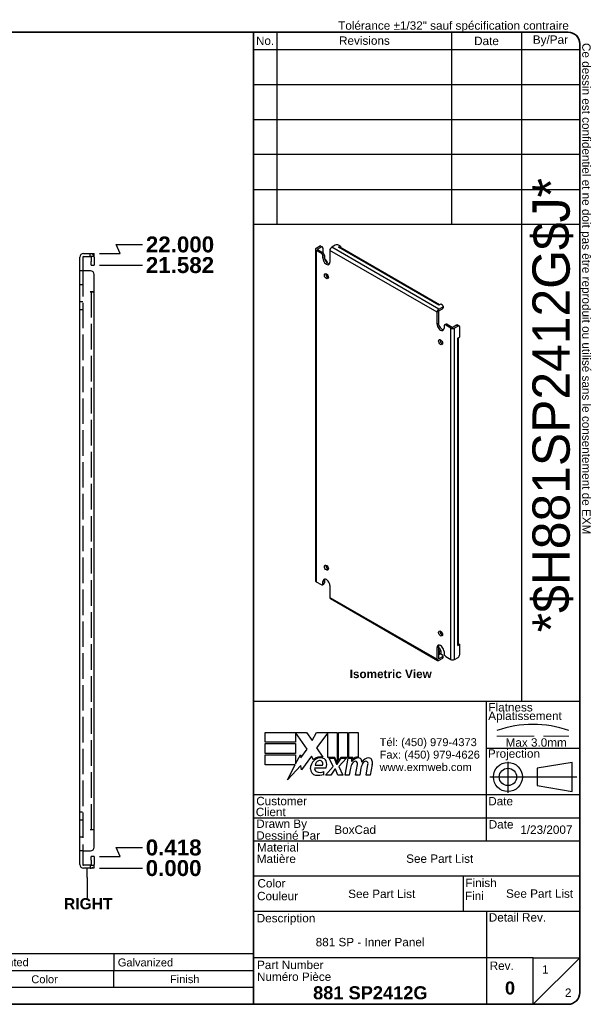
# Model space of a CAD drawing. Header units: inches. Extents: x 1.5 to 56.1, y 1.2 to 36.5.
# Tile 2 of 2: x 35.6 to 56.1, y 1.2 to 36.5. Entities that reach past the tile are written whole.
import ezdxf
from ezdxf.enums import TextEntityAlignment as Align

# ---------------------------------------------------------------- set-up
doc = ezdxf.new("R2010")
doc.units = ezdxf.units.IN
doc.header["$LTSCALE"] = 4.761905
doc.header["$MEASUREMENT"] = 0
for name, pattern in [('CHAIN', [0.7087, 0.4724, -0.0591, 0.1181, -0.0591]), ('DASHED', [0.2067, 0.1654, -0.0413]), ('DASHED_SPACE', [0.2067, 0.1654, -0.0413])]:
    doc.linetypes.add(name, pattern=pattern)
doc.layers.get('0').update_dxf_attribs({"lineweight": 25})
for name, color, linetype, lineweight in [('Centerline(ANSI)', 7, 'Continuous', 25), ('Dimensions(ANSI)', 7, 'Continuous', 25), ('Hidden Edges(ANSI)', 7, 'DASHED_SPACE', 25), ('Sketch Geometry(ANSI)', 7, 'Continuous', 25), ('Symbols(ANSI)', 7, 'Continuous', 25), ('Visible Edges(ANSI)', 7, 'Continuous', 25), ('Visible Tangent Edges(ANSI)', 7, 'Continuous', 25)]:
    doc.layers.add(name, color=color, linetype=linetype, lineweight=lineweight)
doc.styles.add('Current-ANSI', font='arial.ttf')
doc.styles.add('Dimension-ANSI', font='arialbd.ttf')
doc.styles.add('Part List-ANSI', font='arial.ttf')
doc.styles.add('Text Style44', font='arialbd.ttf')
doc.styles.add('Text Style83', font='FRE3OF9X.TTF')
doc.dimstyles.new('INCH-ANSI', dxfattribs={"dimscale": 4.761905, "dimtxt": 0.12, "dimasz": 0.098425, "dimexe": 0.04, "dimexo": 0.04, "dimgap": 0.031496, "dimtad": 0, "dimtih": 1, "dimtoh": 1, "dimdec": 3, "dimrnd": 1e-08, "dimzin": 0, "dimdsep": 46, "dimtxsty": 'Dimension-ANSI', "dimcen": 0.09, "dimdle": 0.312, "dimclrd": 179, "dimclre": 179, "dimclrt": 7, "dimadec": 1, "dimazin": 0, "dimtfac": 1, "dimtdec": 3, "dimtofl": 0, "dimtmove": 0, "dimatfit": 3, "dimfxl": 1, "dimtolj": 1, "dimtzin": 4, "dimlwd": 25, "dimlwe": 25, "dimarcsym": 0})

# ---------------------------------------------------------------- blocks, each defined once
blk = doc.blocks.new('Parts List')
at = {"layer": 'Symbols(ANSI)'}
for p, q in [((13.023, 0.795), (3.548, 0.795)), ((3.548, 0.795), (3.548, 0.615)), ((3.848, 0.795), (3.848, 0.615)), ((4.973, 0.795), (4.973, 0.615)), ((5.273, 0.795), (5.273, 0.615)), ((8.273, 0.795), (8.273, 0.615)), ((10.023, 0.795), (10.023, 0.615)), ((11.523, 0.795), (11.523, 0.615)), ((13.023, 0.795), (13.023, 0.615)), ((13.023, 0.615), (3.548, 0.615)), ((3.548, 0.435), (3.548, 0.615)), ((3.848, 0.435), (3.848, 0.615)), ((4.973, 0.435), (4.973, 0.615)), ((5.273, 0.435), (5.273, 0.615)), ((8.273, 0.435), (8.273, 0.615)), ((10.023, 0.435), (10.023, 0.615)), ((11.523, 0.435), (11.523, 0.615)), ((13.023, 0.435), (13.023, 0.615)), ((3.548, 0.255), (3.548, 0.435)), ((13.023, 0.435), (3.548, 0.435)), ((13.023, 0.255), (13.023, 0.435)), ((13.023, 0.255), (3.548, 0.255))]:
    blk.add_line(p, q, dxfattribs=at)
at = {"layer": 'Symbols(ANSI)', "char_height": 0.085, "attachment_point": 7, "line_spacing_factor": 0.25, "style": 'Part List-ANSI'}
for s, insert in [('1', (3.678, 0.662)), ('881 SP2412G-P', (3.888, 0.66)), ('0', (5.095, 0.66)), ('881 SP - Inner Panel Part', (5.313, 0.66)), ('12 Ga Galvanized', (8.321, 0.66)), ('Unpainted', (10.068, 0.638)), ('Galvanized', (11.565, 0.66)), ('Qty', (3.611, 0.456)), ('Part Number', (4.083, 0.481)), ('Rev', (5.027, 0.481)), ('Description', (6.485, 0.458)), ('Material', (8.946, 0.481)), ('Color', (10.637, 0.48)), ('Finish', (12.125, 0.481)), ('Parts List', (8.047, 0.301))]:
    blk.add_mtext(s, dxfattribs=dict(at, insert=insert))
blk = doc.blocks.new('Datum Identifier3')
at = {"layer": 'Symbols(ANSI)', "color": 7, "linetype": 'Continuous', "lineweight": 25}
for p, q in [((11.235, 1.617), (11.235, 1.716)), ((11.235, 1.617), (11.235, 1.581)), ((11.235, 1.581), (11.235, 1.397))]:
    blk.add_line(p, q, dxfattribs=at)
at = {"layer": 'Symbols(ANSI)', "color": 7, "insert": (10.987, 1.273), "char_height": 0.12, "attachment_point": 7, "line_spacing_factor": 0.25, "style": 'Dimension-ANSI'}
blk.add_mtext('RIGHT', dxfattribs=at)
blk = doc.blocks.new('*D16')
at = {"layer": 'Defpoints', "color": 0, "linetype": 'Continuous', "transparency": 16777216}
for p in [(38.27, 6.083), (38.27, 6.083), (40.002, 6.083)]:
    blk.add_point(p, dxfattribs=at)
at = {"layer": 'Dimensions(ANSI)', "color": 179, "linetype": 'Continuous', "lineweight": 25, "transparency": 16777216}
blk.add_line((38.46, 6.083), (40.002, 6.083), dxfattribs=at)
at = {"layer": 'Dimensions(ANSI)', "color": 7, "linetype": 'Continuous', "lineweight": 25, "transparency": 16777216, "insert": (41.115, 6.083), "char_height": 0.5714, "attachment_point": 5, "style": 'Dimension-ANSI'}
blk.add_mtext('\\A1;0.000', dxfattribs=at)
blk = doc.blocks.new('*D17')
at = {"layer": 'Defpoints', "color": 0, "linetype": 'Continuous', "transparency": 16777216}
for p in [(40.002, 6.82), (38.27, 6.501), (38.27, 6.083)]:
    blk.add_point(p, dxfattribs=at)
at = {"layer": 'Dimensions(ANSI)', "color": 179, "linetype": 'Continuous', "lineweight": 25, "transparency": 16777216}
for p, q in [((39.207, 6.501), (39.065, 6.82)), ((39.065, 6.82), (40.002, 6.82)), ((38.46, 6.501), (39.207, 6.501))]:
    blk.add_line(p, q, dxfattribs=at)
at = {"layer": 'Dimensions(ANSI)', "color": 7, "linetype": 'Continuous', "lineweight": 25, "transparency": 16777216, "insert": (41.117, 6.82), "char_height": 0.5714, "attachment_point": 5, "style": 'Dimension-ANSI'}
blk.add_mtext('\\A1;0.418', dxfattribs=at)
blk = doc.blocks.new('*D18')
at = {"layer": 'Defpoints', "color": 0, "linetype": 'Continuous', "transparency": 16777216}
for p in [(38.27, 27.665), (40.002, 27.665), (38.27, 6.083)]:
    blk.add_point(p, dxfattribs=at)
at = {"layer": 'Dimensions(ANSI)', "color": 179, "linetype": 'Continuous', "lineweight": 25, "transparency": 16777216}
blk.add_line((38.46, 27.665), (40.002, 27.665), dxfattribs=at)
at = {"layer": 'Dimensions(ANSI)', "color": 7, "linetype": 'Continuous', "lineweight": 25, "transparency": 16777216, "insert": (41.343, 27.665), "char_height": 0.5714, "attachment_point": 5, "style": 'Dimension-ANSI'}
blk.add_mtext('\\A1;21.582', dxfattribs=at)
blk = doc.blocks.new('*D19')
at = {"layer": 'Defpoints', "color": 0, "linetype": 'Continuous', "transparency": 16777216}
for p in [(40.002, 28.402), (38.27, 28.083), (38.27, 6.083)]:
    blk.add_point(p, dxfattribs=at)
at = {"layer": 'Dimensions(ANSI)', "color": 179, "linetype": 'Continuous', "lineweight": 25, "transparency": 16777216}
for p, q in [((39.207, 28.083), (39.065, 28.402)), ((39.065, 28.402), (40.002, 28.402)), ((38.46, 28.083), (39.207, 28.083))]:
    blk.add_line(p, q, dxfattribs=at)
at = {"layer": 'Dimensions(ANSI)', "color": 7, "linetype": 'Continuous', "lineweight": 25, "transparency": 16777216, "insert": (41.344, 28.402), "char_height": 0.5714, "attachment_point": 5, "style": 'Dimension-ANSI'}
blk.add_mtext('\\A1;22.000', dxfattribs=at)
blk = doc.blocks.new('Borders EXM - B (Inch)')
at = {"layer": 'Sketch Geometry(ANSI)', "linetype": 'Continuous', "lineweight": 35}
for p, q in [((16.398, 10.692), (0.523, 10.692)), ((16.523, 0.38), (16.523, 10.567)), ((0.398, 0.255), (16.398, 0.255))]:
    blk.add_line(p, q, dxfattribs=at)
for centre, start, end in [((16.398, 10.567), 0, 90), ((16.398, 0.38), 270, 0)]:
    blk.add_arc(centre, 0.125, start, end, dxfattribs=at)
at = {"layer": 'Symbols(ANSI)', "color": 7, "insert": (13.93, 10.691), "char_height": 0.09, "attachment_point": 7, "style": 'Current-ANSI'}
blk.add_mtext('Tolérance ±1/32" sauf spécification contraire', dxfattribs=at)
at = {"layer": 'Symbols(ANSI)', "color": 7, "insert": (16.522, 10.576), "char_height": 0.09, "attachment_point": 7, "rotation": 270, "style": 'Current-ANSI'}
blk.add_mtext('Ce dessin est confidentiel et ne doit pas être reproduit ou utilisé sans le consentement de EXM', dxfattribs=at)
at = {"layer": 'Symbols(ANSI)', "color": 7, "style": 'Current-ANSI'}
blk.add_attdef('FILENAME_AND_PATH_001', (6.601, 10.718), '', height=0.09, dxfattribs=at)
blk = doc.blocks.new('Title Blocks EXM - ANSI B')
for p, q in [((13.372, 3.063), (13.372, 3.17)), ((13.372, 3.17), (13.818, 3.17)), ((13.824, 2.989), (13.701, 3.168)), ((13.701, 3.168), (13.701, 3.063)), ((13.818, 3.17), (13.877, 3.083)), ((13.877, 3.083), (13.923, 3.17)), ((13.923, 3.17), (14.146, 3.17)), ((14.046, 3.166), (13.924, 3.002)), ((14.046, 2.9), (14.046, 3.166)), ((14.146, 3.17), (14.146, 2.842)), ((14.16, 3.17), (14.259, 3.17)), ((14.16, 2.866), (14.16, 3.17)), ((14.259, 3.17), (14.259, 2.9)), ((14.273, 3.17), (14.372, 3.17)), ((14.273, 2.9), (14.273, 3.17)), ((14.372, 3.17), (14.372, 2.905)), ((13.701, 3.063), (13.372, 3.063)), ((13.372, 3.049), (13.701, 3.049)), ((13.372, 2.942), (13.372, 3.049)), ((13.701, 3.049), (13.701, 2.942)), ((13.758, 2.895), (13.824, 2.989)), ((13.924, 3.002), (13.993, 2.903)), ((13.701, 2.942), (13.372, 2.942)), ((13.372, 2.82), (13.372, 2.927)), ((13.372, 2.927), (13.701, 2.927)), ((13.701, 2.831), (13.752, 2.929)), ((13.701, 2.927), (13.701, 2.831)), ((13.752, 2.929), (13.758, 2.895)), ((13.87, 2.914), (13.765, 2.768)), ((13.893, 2.876), (13.87, 2.914)), ((14.121, 2.9), (14.046, 2.9)), ((14.059, 2.891), (14.113, 2.891)), ((14.105, 2.802), (14.059, 2.891)), ((14.113, 2.891), (14.139, 2.83)), ((14.146, 2.842), (14.121, 2.9)), ((14.146, 2.83), (14.19, 2.891)), ((14.185, 2.9), (14.16, 2.866)), ((14.245, 2.891), (14.164, 2.803)), ((14.259, 2.9), (14.185, 2.9)), ((14.19, 2.891), (14.245, 2.891)), ((14.232, 2.709), (14.264, 2.891)), ((14.264, 2.891), (14.302, 2.891)), ((14.314, 2.9), (14.273, 2.9)), ((14.302, 2.891), (14.299, 2.859)), ((14.299, 2.859), (14.309, 2.859)), ((14.312, 2.88), (14.314, 2.9)), ((13.695, 2.82), (13.372, 2.82)), ((13.612, 2.661), (13.695, 2.82)), ((13.758, 2.815), (13.612, 2.661)), ((13.765, 2.768), (13.758, 2.815)), ((13.905, 2.788), (14.027, 2.788)), ((13.91, 2.818), (13.99, 2.818)), ((14.023, 2.709), (14.105, 2.802)), ((14.122, 2.774), (14.077, 2.709)), ((14.13, 2.774), (14.122, 2.774)), ((14.155, 2.709), (14.13, 2.774)), ((14.139, 2.83), (14.146, 2.83)), ((14.164, 2.803), (14.209, 2.709)), ((14.289, 2.784), (14.276, 2.709)), ((14.345, 2.709), (14.365, 2.824)), ((14.402, 2.784), (14.389, 2.709)), ((14.457, 2.709), (14.477, 2.824)), ((14.523, 2.823), (14.501, 2.709)), ((14.005, 2.718), (14.005, 2.748)), ((14.077, 2.709), (14.023, 2.709)), ((14.209, 2.709), (14.155, 2.709)), ((14.276, 2.709), (14.232, 2.709)), ((14.389, 2.709), (14.345, 2.709)), ((14.501, 2.709), (14.457, 2.709))]:
    blk.add_line(p, q)
for centre, radius, start, end in [((13.991, 2.772), 0.133, 134.1684, 176.5646), ((13.968, 2.796), 0.11, 77.079, 133.1785), ((13.968, 2.796), 0.0996, 80.4085, 134.1684), ((13.965, 2.811), 0.056, 109.3797, 172.9975), ((13.959, 2.83), 0.0365, 51.1652, 109.3797), ((13.962, 2.833), 0.0318, 331.4547, 51.1652), ((13.981, 2.843), 0.0507, 23.8445, 85.0802), ((13.941, 2.826), 0.094, 336.1555, 23.8445), ((14.376, 2.816), 0.08, 89.4776, 147.4114), ((14.346, 2.818), 0.042, 96.03, 147.5992), ((14.37, 2.825), 0.08, 88.7952, 136.5849), ((14.344, 2.839), 0.02, 23.5571, 96.03), ((14.377, 2.862), 0.0338, 16.9928, 89.4776), ((14.317, 2.844), 0.096, 3.6169, 16.9928), ((14.486, 2.814), 0.0819, 89.6788, 153.9508), ((14.458, 2.818), 0.042, 96.1027, 147.6083), ((14.456, 2.839), 0.02, 23.5487, 96.1027), ((14.487, 2.861), 0.035, 18.4748, 89.6788), ((14.429, 2.842), 0.096, 349, 18.4748), ((13.925, 2.776), 0.0658, 176.5646, 261.5605), ((13.936, 2.779), 0.032, 163.5261, 244.6784), ((13.966, 2.842), 0.102, 244.6784, 292.5609), ((14.442, 2.757), 0.155, 147.5992, 170), ((14.325, 2.831), 0.041, 350, 23.5571), ((14.555, 2.759), 0.155, 148.5584, 170.8257), ((14.437, 2.831), 0.041, 349.9922, 23.5487), ((13.945, 2.911), 0.202, 261.5605, 287.3343)]:
    blk.add_arc(centre, radius, start, end)
at = {"layer": 'Centerline(ANSI)', "linetype": 'DASHED', "lineweight": 18, "ltscale": 0.507983}
blk.add_line((15.861, 3.128), (16.632, 3.128), dxfattribs=at)
at = {"layer": 'Centerline(ANSI)', "linetype": 'CHAIN', "ltscale": 0.185148}
blk.add_line((15.979, 2.855), (15.979, 2.521), dxfattribs=at)
at = {"layer": 'Centerline(ANSI)', "linetype": 'CHAIN', "ltscale": 0.437897}
blk.add_line((15.786, 2.691), (16.717, 2.691), dxfattribs=at)
at = {"layer": 'Sketch Geometry(ANSI)'}
for p, q in [((13.25, 10.687), (16.625, 10.687)), ((13.5, 10.687), (13.5, 8.625)), ((15.375, 10.687), (15.375, 8.625)), ((16.125, 10.687), (16.125, 3.5)), ((13.25, 10.5), (16.75, 10.5)), ((16.75, 10.562), (16.75, 0.375)), ((13.25, 10.125), (16.75, 10.125)), ((13.25, 9.75), (16.75, 9.75)), ((16.75, 9.375), (13.25, 9.375)), ((13.25, 9), (16.75, 9)), ((16.75, 9), (16.75, 8.625)), ((13.25, 8.625), (16.75, 8.625)), ((16.75, 3.5), (13.25, 3.5)), ((15.75, 2), (15.75, 3.5)), ((15.75, 3), (16.75, 3)), ((16.669, 2.847), (16.294, 2.785)), ((16.294, 2.785), (16.294, 2.598)), ((16.669, 2.535), (16.669, 2.847)), ((16.294, 2.598), (16.669, 2.535)), ((16.75, 2.5), (13.25, 2.5)), ((16.75, 2.25), (13.25, 2.25)), ((16.75, 2), (13.25, 2)), ((13.25, 1.629), (16.75, 1.629)), ((15.499, 1.629), (15.499, 1.25)), ((13.25, 1.25), (16.75, 1.25)), ((15.75, 1.25), (15.75, 0.75)), ((15.75, 0.75), (13.25, 0.75)), ((16.25, 0.75), (15.75, 0.75)), ((15.75, 0.75), (15.75, 0.25)), ((16.25, 0.25), (16.25, 0.75)), ((16.25, 0.75), (16.75, 0.75)), ((16.25, 0.25), (16.75, 0.75)), ((16.625, 0.25), (13.25, 0.25))]:
    blk.add_line(p, q, dxfattribs=at)
at = {"layer": 'Sketch Geometry(ANSI)', "linetype": 'Continuous', "lineweight": 35}
for p, q in [((13.25, 8.625), (13.25, 10.687)), ((13.25, 8.625), (13.25, 3.5)), ((13.25, 0.25), (13.25, 3.5))]:
    blk.add_line(p, q, dxfattribs=at)
at = {"layer": 'Sketch Geometry(ANSI)'}
for radius in [0.156, 0.0935]:
    blk.add_circle((15.979, 2.691), radius, dxfattribs=at)
for centre, radius, start, end in [((16.625, 10.562), 0.125, 0, 90), ((16.247, 2.112), 1.143, 70.2973, 109.7027), ((16.625, 0.375), 0.125, 270, 0)]:
    blk.add_arc(centre, radius, start, end, dxfattribs=at)
at = {"layer": 'Symbols(ANSI)', "color": 7, "char_height": 0.09, "style": 'Current-ANSI'}
for s, insert, width, attachment_point in [('No.', (13.373, 10.595), 0.25039, 5), ('Revisions', (14.439, 10.596), 1.87331, 5), ('Date', (15.749, 10.593), 0.75135, 5), ('By/Par', (16.435, 10.594), 0.62202, 5), ('Date', (15.773, 2.136), 0.26554, 7), ('Rev.', (15.783, 0.618), 0.25854, 7)]:
    blk.add_mtext(s, dxfattribs=dict(at, insert=insert, width=width, attachment_point=attachment_point))
for s, insert, attachment_point in [('\\fArial|b1|i0;\\H0.0900;Isometric View', (14.281, 3.842), 1), ('Flatness', (15.77, 3.393), 7), ('Aplatissement', (15.768, 3.275), 7), ('Max 3.0mm', (15.954, 3.015), 7), ('Projection', (15.764, 2.87), 7), ('Customer', (13.278, 2.386), 7), ('Date', (15.768, 2.385), 7), ('Client', (13.273, 2.269), 7), ('Drawn By', (13.278, 2.117), 7), ('Dessiné Par', (13.278, 2.016), 7), ('Material', (13.286, 1.889), 7), ('Matière', (13.284, 1.766), 7), ('Color', (13.291, 1.503), 7), ('Finish', (15.523, 1.508), 7), ('Couleur', (13.287, 1.366), 7), ('Fini', (15.518, 1.37), 7), ('Description', (13.283, 1.103), 7), ('Detail Rev.', (15.774, 1.137), 7), ('Part Number', (13.287, 0.627), 7), ('Numéro Pièce', (13.286, 0.5), 7)]:
    blk.add_mtext(s, dxfattribs=dict(at, insert=insert, attachment_point=attachment_point))
at = {"layer": 'Symbols(ANSI)', "color": 7, "insert": (14.602, 3.107), "char_height": 0.085, "attachment_point": 1, "line_spacing_factor": 0.944221, "style": 'Current-ANSI'}
blk.add_mtext('\\fArial|b0|i0;\\H0.0850;Tél: (450) 979-4373\\PFax: (450) 979-4626\\Pwww.exmweb.com', dxfattribs=at)
at = {"layer": 'Symbols(ANSI)', "color": 7, "style": 'Current-ANSI'}
for tag, p in [('REV1', (13.375, 10.313)), ('REV1DATE', (15.75, 10.31)), ('REV1BY', (16.437, 10.313)), ('REV2', (13.373, 9.938)), ('REV2DATE', (15.747, 9.941)), ('REV2BY', (16.437, 9.938)), ('REV3', (13.374, 9.563)), ('REV3DATE', (15.752, 9.563)), ('REV3BY', (16.437, 9.564)), ('REV4', (13.377, 9.188)), ('REV4DATE', (15.752, 9.188)), ('REV4BY', (16.441, 9.188)), ('REV5', (13.373, 8.813)), ('REV5DATE', (15.752, 8.813)), ('REV5BY', (16.438, 8.811)), ('MFG_APPROVED_DATE', (16.393, 2.374)), ('DETAIL_REV', (16.249, 0.926))]:
    blk.add_attdef(tag, text='', height=0.09, dxfattribs=at).set_placement(p, align=Align.MIDDLE_CENTER)
for tag, p in [('REV1DESC', (13.526, 10.31)), ('REV2DESC', (13.525, 9.937)), ('REV3DESC', (13.528, 9.564)), ('REV4DESC', (13.533, 9.19)), ('REV5DESC', (13.532, 8.811)), ('COMPANY', (14.12, 2.375))]:
    blk.add_attdef(tag, text='', height=0.09, dxfattribs=at).set_placement(p, align=Align.MIDDLE_LEFT)
at = {"layer": 'Symbols(ANSI)', "color": 7, "style": 'Text Style83'}
blk.add_attdef('BARCODE_001', (16.642, 4.244), '', height=0.4, rotation=90, dxfattribs=at)
at = {"layer": 'Symbols(ANSI)', "color": 7}
for tag, p, height, style in [('AUTHOR_001', (14.116, 2.08), 0.09, 'Current-ANSI'), ('IDW_DATE_001', (16.112, 2.08), 0.09, 'Current-ANSI'), ('MATERIEL_001', (14.887, 1.769), 0.09, 'Current-ANSI'), ('COLOR_001', (14.265, 1.391), 0.09, 'Current-ANSI'), ('FINISH_001', (15.959, 1.394), 0.09, 'Current-ANSI'), ('IDW_DESC_001', (13.916, 0.873), 0.09, 'Current-ANSI'), ('Sheet_Number_001', (16.346, 0.58), 0.09, 'Current-ANSI'), ('IDW_NAME_001', (13.888, 0.304), 0.14, 'Text Style44'), ('IDW_REV_001', (15.947, 0.355), 0.14, 'Text Style44'), ('Number_of_sheets_001', (16.591, 0.33), 0.09, 'Current-ANSI')]:
    blk.add_attdef(tag, p, '', height=height, dxfattribs=dict(at, style=style))

msp = doc.modelspace()

# ---------------------------------------------------------------- linework, layer by layer
at = {"layer": 'Hidden Edges(ANSI)', "ltscale": 0.059898}
for p, q in [((38.1335, 27.9783), (38.1335, 28.0833)), ((37.8627, 26.9583), (37.7577, 26.9583)), ((37.8627, 26.3533), (37.7577, 26.3533)), ((37.8627, 26.0633), (37.7577, 26.0633)), ((37.7577, 8.1033), (37.8627, 8.1033)), ((37.7577, 7.8133), (37.8627, 7.8133)), ((37.7577, 7.2083), (37.8627, 7.2083)), ((38.1335, 6.1883), (38.1335, 6.0833))]:
    msp.add_line(p, q, dxfattribs=at)
at = {"layer": 'Hidden Edges(ANSI)', "ltscale": 1.158312}
msp.add_line((37.8627, 27.4583), (37.8627, 6.7083), dxfattribs=at)
at = {"layer": 'Hidden Edges(ANSI)', "ltscale": 1.164127}
msp.add_line((38.1647, 26.7083), (38.1647, 7.4583), dxfattribs=at)
at = {"layer": 'Hidden Edges(ANSI)', "ltscale": 0.104098}
for centre, start, end in [((38.1337, 27.9473), 13.17589, 90), ((38.1337, 6.2193), 270, 346.82411)]:
    msp.add_arc(centre, 0.136, start, end, dxfattribs=at)
at = {"layer": 'Visible Edges(ANSI)'}
for p, q in [((46.187, 28.2343), (46.187, 16.3747)), ((46.2149, 28.2732), (46.3391, 28.3449)), ((46.3951, 28.0914), (46.2149, 28.1954)), ((46.2669, 28.2432), (46.3911, 28.3149)), ((46.2669, 28.2254), (46.447, 28.1214)), ((46.3829, 28.3492), (46.4348, 28.3192)), ((46.453, 28.2792), (46.453, 28.1177)), ((46.7044, 28.1923), (46.7044, 27.7699)), ((46.896, 28.3806), (46.7717, 28.3089)), ((47.0141, 28.306), (47.0815, 28.345)), ((47.0142, 28.306), (47.0141, 28.306)), ((47.0143, 28.306), (47.0142, 28.306)), ((47.0815, 28.345), (47.0197, 28.3806)), ((50.6308, 26.2502), (47.0619, 28.3107)), ((47.0815, 28.345), (47.0815, 28.2994)), ((37.7577, 27.4583), (37.7577, 27.9473)), ((37.8627, 27.9473), (37.8627, 27.4583)), ((37.8937, 28.0833), (38.1447, 28.0833)), ((37.8937, 27.9783), (38.1447, 27.9783)), ((38.1447, 28.0833), (38.2697, 28.0833)), ((38.2697, 27.9783), (38.1447, 27.9783)), ((38.1647, 27.9473), (38.1647, 27.7903)), ((38.2697, 27.9783), (38.2697, 28.0833)), ((38.2697, 27.9473), (38.2697, 27.7903)), ((46.4569, 27.9128), (46.4569, 27.9843)), ((46.5089, 28.0143), (46.5089, 27.9428)), ((46.5178, 27.8845), (46.546, 27.8682)), ((38.1647, 27.6653), (38.1647, 27.7903)), ((38.1647, 27.6653), (38.2697, 27.6653)), ((38.2697, 27.7903), (38.2697, 27.6653)), ((46.6079, 27.7611), (46.6079, 27.7457)), ((37.7577, 6.7083), (37.7577, 27.4583)), ((37.8937, 27.4583), (37.7577, 27.4583)), ((38.1447, 27.4583), (37.8937, 27.4583)), ((38.2697, 26.7085), (38.2697, 27.3333)), ((46.6079, 27.3308), (46.6079, 27.2363)), ((38.1335, 26.7083), (38.1335, 26.7085)), ((38.1335, 26.7085), (38.2697, 26.7085)), ((38.1337, 26.7083), (38.1335, 26.7083)), ((38.2697, 26.7083), (38.1337, 26.7083)), ((38.2697, 7.4583), (38.2697, 26.7083)), ((50.6027, 26.2341), (50.6028, 26.2342)), ((50.6028, 26.2341), (50.6027, 26.2341)), ((50.6702, 26.273), (50.6028, 26.2341)), ((50.6078, 26.0941), (50.732, 26.1659)), ((50.6078, 26.0341), (50.732, 26.1059)), ((50.732, 26.2373), (50.6702, 26.273)), ((50.7576, 26.2016), (50.7576, 26.1416)), ((50.5405, 25.5552), (50.5405, 25.9775)), ((50.5924, 26.0076), (50.5924, 25.5852)), ((50.788, 25.4837), (50.788, 25.4123)), ((50.8061, 25.5238), (50.858, 25.5538)), ((51.03, 25.4154), (50.8498, 25.5195)), ((50.9018, 25.5495), (51.082, 25.4454)), ((51.2369, 25.5172), (51.1127, 25.4454)), ((51.2889, 25.4872), (51.1646, 25.4154)), ((51.3326, 25.4915), (51.2806, 25.5215)), ((51.3507, 25.0943), (51.3507, 25.4514)), ((51.2833, 25.0554), (51.3507, 25.0943)), ((51.2833, 25.0553), (51.2833, 25.0554)), ((51.2834, 25.0554), (51.2833, 25.0553)), ((51.3113, 14.0919), (51.3113, 25.0716)), ((46.5898, 16.8616), (46.575, 16.8531)), ((46.2149, 16.3358), (46.3951, 16.2318)), ((46.4388, 16.2275), (46.4908, 16.2575)), ((46.4569, 16.2675), (46.4569, 16.339)), ((46.5089, 16.369), (46.5089, 16.2975)), ((46.7044, 16.1961), (46.7044, 15.7737)), ((46.7241, 15.7301), (50.5602, 13.5154)), ((51.3113, 14.1146), (51.3507, 14.0918)), ((50.5405, 13.559), (50.5405, 13.9813)), ((50.5924, 14.0113), (50.5924, 13.589)), ((50.5924, 13.9828), (50.6083, 13.9736)), ((50.6702, 13.7589), (50.6028, 13.72)), ((50.6182, 13.8364), (50.6182, 13.7467)), ((50.6701, 13.8665), (50.6701, 13.7767)), ((50.6702, 13.7589), (50.732, 13.7233)), ((50.788, 13.8384), (50.788, 13.767)), ((51.3507, 14.0918), (51.2833, 14.0529)), ((51.2833, 14.053), (51.2834, 14.0531)), ((51.2833, 14.0529), (51.2833, 14.053)), ((51.3507, 13.7347), (51.3507, 14.0918)), ((50.6027, 13.7201), (50.6028, 13.7201)), ((50.6028, 13.72), (50.6027, 13.7201)), ((50.732, 13.6518), (50.6078, 13.5801)), ((50.732, 13.5918), (50.6078, 13.5201)), ((50.7576, 13.6275), (50.7576, 13.6876)), ((50.8498, 13.6598), (51.03, 13.5558)), ((51.1646, 13.5558), (51.2889, 13.6275)), ((38.1335, 7.4581), (38.1335, 7.4583)), ((38.1335, 7.4583), (38.1337, 7.4583)), ((38.2697, 7.4581), (38.1335, 7.4581)), ((38.2697, 7.4583), (38.1337, 7.4583)), ((38.2697, 6.8333), (38.2697, 7.4581)), ((37.8937, 6.7083), (37.7577, 6.7083)), ((37.7577, 6.2193), (37.7577, 6.7083)), ((37.8627, 6.7083), (37.8627, 6.2193)), ((37.8937, 6.7083), (38.1447, 6.7083)), ((38.1647, 6.3763), (38.1647, 6.5013)), ((38.2697, 6.5013), (38.1647, 6.5013)), ((38.1647, 6.3763), (38.1647, 6.2193)), ((38.2697, 6.5013), (38.2697, 6.3763)), ((38.2697, 6.3763), (38.2697, 6.2193)), ((38.1447, 6.1883), (37.8937, 6.1883)), ((38.1447, 6.0833), (37.8937, 6.0833)), ((38.1447, 6.1883), (38.2697, 6.1883)), ((38.2697, 6.0833), (38.1447, 6.0833)), ((38.2697, 6.0833), (38.2697, 6.1883))]:
    msp.add_line(p, q, dxfattribs=at)
for centre, radius, start, end in [((37.8937, 27.9473), 0.136, 90, 180), ((37.8937, 27.9473), 0.031, 90, 180), ((38.1337, 27.9473), 0.031, 0, 90), ((38.1337, 27.9473), 0.136, 0, 13.17589), ((38.1447, 27.3333), 0.125, 0, 90), ((38.1447, 6.8333), 0.125, 270, 0), ((37.8937, 6.2193), 0.136, 180, 270), ((37.8937, 6.2193), 0.031, 180, 270), ((38.1337, 6.2193), 0.031, 270, 0), ((38.1337, 6.2193), 0.136, 346.82411, 0)]:
    msp.add_arc(centre, radius, start, end, dxfattribs=at)
for centre, major_axis, start_param, end_param in [((46.2822, 28.2343), (-0.0952, 0), 5.4977871, 7.0685835), ((46.2822, 28.2343), (-0.0217, 0), 5.4977871, 7.0685835), ((46.3391, 28.2735), (0.0437, 0.0758), 0, 0.7853982), ((46.3911, 28.2434), (0.0437, 0.0758), 5.4977871, 7.0685835), ((46.7717, 28.2312), (0.0476, 0.0824), 0.7853982, 2.3561945), ((46.9578, 28.3449), (0.0875, 0), 0.7853982, 2.3561945), ((47.0143, 28.2283), (0.0476, 0.0824), 0, 0.7853982), ((46.3951, 28.02), (0.0437, -0.0758), 0.7853982, 2.3561945), ((46.447, 28.05), (-0.0438, 0.0758), 3.9269908, 5.4977871), ((46.5807, 27.8414), (0.0875, -0.1516), 3.9269908, 7.0685835), ((46.6326, 27.8714), (0.0875, -0.1516), 3.9269908, 5.9816518), ((46.546, 27.7968), (-0.0438, 0.0758), 3.9269908, 5.4977871), ((46.6326, 27.2998), (0.0508, -0.0879), 3.679154, 5.7456239), ((50.6078, 26.0164), (0.0476, 0.0824), 0.7853982, 2.3561945), ((50.6028, 26.1564), (0.0476, 0.0824), 0.7311589, 0.7853982), ((50.6701, 26.2016), (0.0875, 0), 5.4977871, 7.0685835), ((50.6701, 26.1416), (0.0875, 0), 5.4977871, 6.2831853), ((50.6078, 26.0164), (0.0109, 0.0188), 0.7853982, 2.3561945), ((50.6642, 25.4837), (0.0875, -0.1516), 3.9269908, 7.0685835), ((50.7162, 25.5137), (0.0875, -0.1516), 3.9269908, 5.9816518), ((50.8498, 25.448), (-0.0437, 0.0758), 5.4977871, 7.0685835), ((50.9018, 25.478), (-0.0437, 0.0758), 5.4977871, 6.2831853), ((51.0973, 25.4543), (0.0952, 0), 3.9269908, 5.4977871), ((51.0973, 25.4543), (0.0217, 0), 3.9269908, 5.4977871), ((51.2369, 25.4457), (0.0437, 0.0758), 0, 0.7853982), ((51.2889, 25.4157), (0.0438, 0.0758), 5.4977871, 7.0685835), ((51.2161, 25.0942), (0.0952, 0), 5.4977871, 5.5520264), ((50.7162, 24.9422), (0.0508, -0.0879), 3.679154, 5.7456239), ((46.6326, 16.8691), (0.0508, -0.0879), 3.679154, 5.7456239), ((46.546, 16.9374), (0.0438, -0.0758), 0, 0.7628134), ((46.2822, 16.3747), (-0.0952, 0), 0, 0.7853982), ((46.3951, 16.3032), (0.0437, -0.0758), 5.4977871, 7.0685835), ((46.5807, 16.2675), (-0.0875, 0.1516), 3.9269908, 7.0685835), ((46.447, 16.3333), (0.0437, -0.0758), 0, 0.7853982), ((46.6326, 16.2975), (-0.0875, 0.1516), 0.3015335, 0.7853982), ((46.7717, 15.8126), (-0.0476, -0.0824), 5.4977871, 6.2831853), ((50.7162, 14.5114), (0.0508, -0.0879), 3.679154, 5.7456239), ((50.6642, 13.9099), (-0.0875, 0.1516), 3.9269908, 7.0685835), ((50.7162, 13.9399), (-0.0875, 0.1516), 0.3015335, 0.7853982), ((50.5563, 13.8722), (0.0437, -0.0758), 0.7853982, 1.7325469), ((50.6028, 13.7379), (0.0108, 0.0188), 3.9269908, 5.4977871), ((50.6083, 13.9022), (-0.0438, 0.0758), 3.9269908, 5.4977871), ((50.6028, 13.7379), (0.0476, 0.0824), 5.2663139, 5.4977871), ((50.8498, 13.7313), (-0.0437, 0.0758), 0.7853982, 2.3561945), ((51.2161, 14.0919), (0.0952, 0), 5.4977871, 6.2831853), ((50.6078, 13.5978), (-0.0476, -0.0824), 5.4977871, 7.0685835), ((50.6078, 13.5978), (-0.0108, -0.0188), 5.4977871, 7.0685835), ((50.6701, 13.6876), (0.0875, 0), 5.4977871, 7.0685835), ((50.6701, 13.6275), (0.0875, 0), 5.4977871, 6.2831853), ((51.0973, 13.5947), (0.0952, 0), 3.9269908, 5.4977871), ((51.2889, 13.699), (-0.0438, -0.0758), 0.7853982, 2.3561945)]:
    msp.add_ellipse(centre, major_axis=major_axis, ratio=0.5773503, start_param=start_param, end_param=end_param, dxfattribs=at)
for centre in [(46.5807, 27.2698), (50.6642, 24.9122), (46.5807, 16.8391), (50.6642, 14.4814)]:
    msp.add_ellipse(centre, major_axis=(0.0507, -0.0879), ratio=0.5773503, dxfattribs=at)
at = {"layer": 'Visible Tangent Edges(ANSI)'}
for p, q in [((46.2149, 28.1954), (46.2149, 16.3358)), ((46.2669, 28.2254), (46.2669, 28.2432)), ((46.3391, 28.3449), (46.3911, 28.3149)), ((50.5405, 25.9775), (46.7044, 28.1923)), ((50.6078, 26.0941), (46.7717, 28.3089)), ((50.6028, 26.2342), (47.0143, 28.306)), ((46.447, 28.1214), (46.3951, 28.0914)), ((46.4569, 27.9843), (46.5089, 28.0143)), ((46.4569, 27.9128), (46.5089, 27.9428)), ((46.546, 27.8682), (46.5272, 27.8574)), ((46.5972, 27.7549), (46.6079, 27.7611)), ((50.732, 26.1659), (50.732, 26.1059)), ((50.5405, 25.5552), (50.5924, 25.5852)), ((50.8498, 25.5195), (50.9018, 25.5495)), ((51.03, 13.5558), (51.03, 25.4154)), ((51.1646, 13.5558), (51.1646, 25.4154)), ((51.2369, 25.5172), (51.2889, 25.4872)), ((51.2834, 14.0531), (51.2834, 25.0554)), ((46.6069, 16.9011), (46.5658, 16.8774)), ((46.4569, 16.339), (46.5089, 16.369)), ((46.5089, 16.2975), (46.4569, 16.2675)), ((46.7044, 15.7737), (50.5405, 13.559)), ((50.5405, 13.9813), (50.5924, 14.0113)), ((50.6083, 13.9736), (50.5924, 13.9645)), ((50.6182, 13.7467), (50.5924, 13.7616)), ((50.6182, 13.8364), (50.6701, 13.8665)), ((50.6028, 13.7201), (50.5924, 13.7261)), ((50.6078, 13.5801), (50.5924, 13.589)), ((50.732, 13.6518), (50.732, 13.5918))]:
    msp.add_line(p, q, dxfattribs=at)

# ---------------------------------------------------------------- block references
at = {"xscale": 3.333333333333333, "yscale": 3.333333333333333, "zscale": 3.333333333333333}
msp.add_blockref('Borders EXM - B (Inch)', (0.5684, 0.3636), dxfattribs=at)
msp.add_blockref('Title Blocks EXM - ANSI B', (-0.1888, 0.3788), dxfattribs=at).add_auto_attribs({'COLOR_001': 'See Part List', 'AUTHOR_001': 'BoxCad', 'IDW_DATE_001': '1/23/2007', 'IDW_REV_001': '0', 'Sheet_Number_001': '1', 'Number_of_sheets_001': '2', 'IDW_DESC_001': '881 SP - Inner Panel', 'IDW_NAME_001': '881 SP2412G', 'BARCODE_001': '*$H881SP2412G$J*', 'FINISH_001': 'See Part List', 'MATERIEL_001': 'See Part List'})
at = {"layer": 'Symbols(ANSI)', "xscale": 3.333333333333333, "yscale": 3.333333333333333, "zscale": 3.333333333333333}
for name in ['Datum Identifier3', 'Parts List']:
    msp.add_blockref(name, (0.5684, 0.3636), dxfattribs=at)

# ---------------------------------------------------------------- dimensions: what is measured, and where the dimension line sits
at = {"layer": 'Dimensions(ANSI)', "color": 179, "linetype": 'Continuous', "lineweight": 25, "true_color": 0x262658}
for feature_location, offset, origin, override, picture, middle in [((38.2697, 28.0833), (1.7327, 0.3185), (38.2697, 6.0833), {"dimgap": 0.031496, "dimtad": 0, "dimdec": 3, "dimlfac": 1, "dimtol": 0, "dimlim": 0, "dimtp": 0, "dimtm": 0, "dimtdec": 3}, '*D19', (41.3436, 28.4018)), ((38.2697, 27.6653), (1.7327, 0), (38.2697, 6.0833), {"dimgap": 0.031496, "dimtad": 0, "dimdec": 3, "dimlfac": 1, "dimtol": 0, "dimlim": 0, "dimtp": 0, "dimtm": 0, "dimtdec": 3}, '*D18', (41.3432, 27.6653)), ((38.2697, 6.5013), (1.7327, 0.3185), (38.2697, 6.0833), {"dimgap": 0.031496, "dimtad": 0, "dimdec": 3, "dimlfac": 1, "dimtol": 0, "dimlim": 0, "dimtp": 0, "dimtm": 0, "dimtdec": 3}, '*D17', (41.1165, 6.8198)), ((38.2697242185, 6.0833362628), (1.7326733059, 0), (38.2697242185, 6.0833362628), {"dimgap": 0.031496, "dimtad": 0, "dimdec": 3, "dimlfac": 0.7, "dimtol": 0, "dimlim": 0, "dimtp": 0, "dimtm": 0, "dimtdec": 3}, '*D16', (41.1147643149, 6.0833362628))]:
    dim = msp.add_ordinate_dim(feature_location=feature_location, offset=offset, dtype=0, origin=origin, dimstyle='INCH-ANSI', override=override, dxfattribs=at)
    dim.commit()
    dim.dimension.update_dxf_attribs({"geometry": picture, "text_midpoint": middle})

doc.saveas('drawing.dxf')
